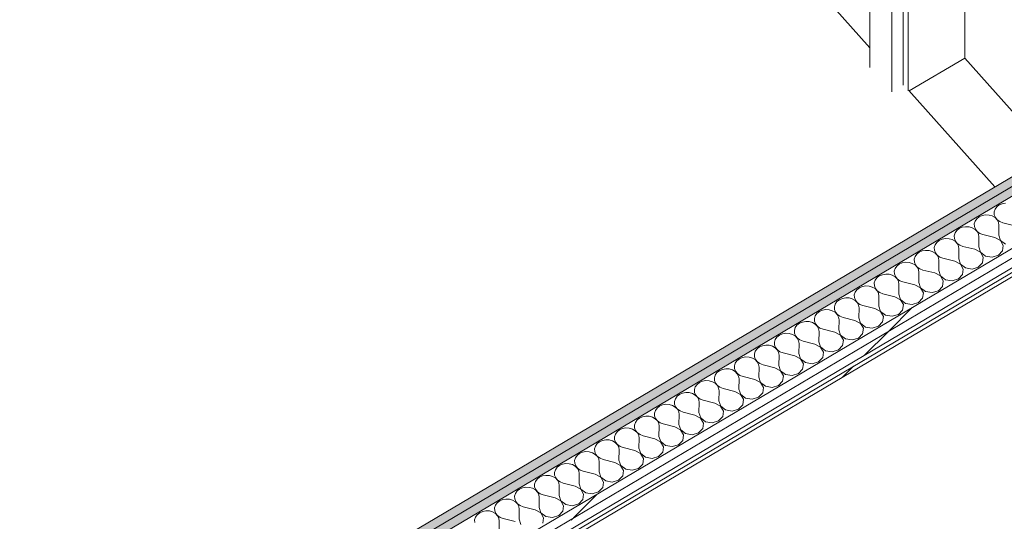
# Model space of a CAD drawing. Header units: millimetres. Extents: x -36631 to 27388, y -24993 to 6945.
# Tile 196 of 256: x 7300 to 8709, y -12687 to -11969. Entities that reach past the tile are written whole.
import ezdxf

# ---------------------------------------------------------------- set-up
doc = ezdxf.new("R2010")
doc.units = ezdxf.units.MM
doc.header["$MEASUREMENT"] = 0
doc.linetypes.add('Wipeout_Contour', pattern=[1000, 0, -1000])
for name, color, linetype in [('Nuevo_08_E_Envans secs', 7, 'Continuous'), ('Nuevo_14_PAV_Paviment_tarkett Safe', 7, 'Continuous'), ('Nuevo_Puertas Archicad', 7, 'Continuous')]:
    doc.layers.add(name, color=color, linetype=linetype)
for name, color, linetype, lineweight in [('Nuevo_08_E_Envans secs_Pluma_Nº__1', 7, 'Continuous', 5), ('Nuevo_08_E_Envans secs_Pluma_Nº__47', 7, 'Continuous', 20), ('Nuevo_14_PAV_Paviment_tarkett Safe_Pluma_Nº__89', 7, 'Continuous', 5), ('Nuevo_Puertas Archicad_Pluma_Nº__1', 7, 'Continuous', 5)]:
    doc.layers.add(name, color=color, linetype=linetype, lineweight=lineweight)
for name, color, linetype, lineweight, true_color in [('Nuevo_08_E_Envans secs_Pluma_Nº__102', 7, 'Continuous', 5, 0xcccccc), ('Nuevo_08_E_Envans secs_Pluma_Nº__171', 171, 'Continuous', 13, 0xaaaaff), ('Nuevo_08_E_Envans secs_Pluma_Nº__177', 7, 'Continuous', 15, 0xf7e046), ('Nuevo_08_E_Envans secs_Pluma_Nº__79', 7, 'Continuous', 5, 0xaaffd5)]:
    doc.layers.add(name, color=color, linetype=linetype, lineweight=lineweight, true_color=true_color)
pattern_1 = [(45, (0, 0), (-183.8478, 183.8478), [195, -65]), (45, (7e-14, 183.85), (-183.8478, 183.8478), [195, -65])]

# ---------------------------------------------------------------- blocks, each defined once
blk = doc.blocks.new('Elem Sección_147_1')
at = {"layer": 'Nuevo_08_E_Envans secs_Pluma_Nº__47', "color": 7, "linetype": 'Continuous', "lineweight": 20}
blk.add_line((7925.9, -11347), (8517, -12009.5), dxfattribs=at)
blk = doc.blocks.new('Elem Sección_289_1')
at = {"layer": 'Nuevo_Puertas Archicad_Pluma_Nº__1', "color": 7, "linetype": 'Continuous', "lineweight": 5}
for p, q in [((8652.7, -11277.6), (8652.7, -12024.3)), ((8517, -11291.7), (8517, -12037.5)), ((8564.5, -12062.8), (8564.5, -11317)), ((8548.2, -12072.4), (8548.2, -11326.6)), ((8572, -12071.2), (8572, -11325.4)), ((8652.7, -12024.3), (8573.4, -12071.2)), ((8775.2, -12161.5), (8652.7, -12024.3))]:
    blk.add_line(p, q, dxfattribs=at)
blk = doc.blocks.new('Elem Sección_304_1')
at = {"layer": 'Nuevo_14_PAV_Paviment_tarkett Safe_Pluma_Nº__89', "color": 7, "linetype": 'Continuous', "lineweight": 5}
blk.add_line((8696, -12208.4), (8572.9, -12070.6), dxfattribs=at)
blk = doc.blocks.new('*X402')
at = {"layer": 'Nuevo_08_E_Envans secs_Pluma_Nº__102', "color": 254, "linetype": 'Continuous', "lineweight": 5, "true_color": 0xcccccc}
for p, q in [((8702.2, -12234.3), (8698.6, -12237.1)), ((8706.5, -12232.5), (8702.2, -12234.3)), ((8711.2, -12231.6), (8706.5, -12232.5)), ((8682.6, -12248.6), (8677.8, -12249.4)), ((8687.5, -12248.8), (8682.6, -12248.6)), ((8696.2, -12240.5), (8695, -12244.4)), ((8695, -12244.4), (8695.1, -12248.3)), ((8695.1, -12248.3), (8696.6, -12252.1)), ((8698.6, -12237.1), (8696.2, -12240.5)), ((8667.6, -12257.5), (8666.4, -12261.3)), ((8666.4, -12261.3), (8666.5, -12265.3)), ((8670, -12254), (8667.6, -12257.5)), ((8673.5, -12251.3), (8670, -12254)), ((8677.8, -12249.4), (8673.5, -12251.3)), ((8692.1, -12250.1), (8687.5, -12248.8)), ((8696.1, -12252.4), (8692.1, -12250.1)), ((8699.1, -12255.5), (8696.1, -12252.4)), ((8696.6, -12252.1), (8699.2, -12255.5)), ((8701, -12259.2), (8699.1, -12255.5)), ((8699.2, -12255.5), (8702.9, -12258.1)), ((8701.6, -12263.1), (8701, -12259.2)), ((8702.9, -12258.1), (8707.4, -12259.7)), ((8724.3, -12264), (8707.4, -12259.7)), ((8639, -12274.4), (8637.8, -12278.3)), ((8641.4, -12271), (8639, -12274.4)), ((8644.9, -12268.2), (8641.4, -12271)), ((8649.2, -12266.3), (8644.9, -12268.2)), ((8654, -12265.5), (8649.2, -12266.3)), ((8658.9, -12265.8), (8654, -12265.5)), ((8663.5, -12267.1), (8658.9, -12265.8)), ((8667.5, -12269.4), (8663.5, -12267.1)), ((8666.5, -12265.3), (8668, -12269.1)), ((8670.5, -12272.5), (8667.5, -12269.4)), ((8668, -12269.1), (8670.6, -12272.4)), ((8672.4, -12276.1), (8670.5, -12272.5)), ((8670.6, -12272.4), (8674.3, -12275)), ((8673, -12280.1), (8672.4, -12276.1)), ((8674.3, -12275), (8678.7, -12276.7)), ((8695.7, -12280.9), (8678.7, -12276.7)), ((8701.4, -12277.5), (8701.6, -12263.1)), ((8612.8, -12287.9), (8610.4, -12291.3)), ((8616.3, -12285.2), (8612.8, -12287.9)), ((8620.6, -12283.3), (8616.3, -12285.2)), ((8625.4, -12282.4), (8620.6, -12283.3)), ((8630.3, -12282.7), (8625.4, -12282.4)), ((8634.9, -12284), (8630.3, -12282.7)), ((8638.9, -12286.3), (8634.9, -12284)), ((8637.8, -12278.3), (8637.9, -12282.2)), ((8637.9, -12282.2), (8639.4, -12286)), ((8641.9, -12289.4), (8638.9, -12286.3)), ((8639.4, -12286), (8642, -12289.3)), ((8643.8, -12293.1), (8641.9, -12289.4)), ((8642, -12289.3), (8645.7, -12291.9)), ((8672.8, -12294.5), (8673, -12280.1)), ((8703.8, -12285.2), (8695.7, -12280.9)), ((8701.4, -12277.5), (8703.9, -12285.1)), ((8707.9, -12292.3), (8703.8, -12285.2)), ((8703.9, -12285.1), (8710.9, -12290.5)), ((8584.2, -12304.9), (8581.8, -12308.3)), ((8587.7, -12302.1), (8584.2, -12304.9)), ((8592, -12300.2), (8587.7, -12302.1)), ((8596.8, -12299.4), (8592, -12300.2)), ((8601.7, -12299.6), (8596.8, -12299.4)), ((8606.3, -12301), (8601.7, -12299.6)), ((8610.2, -12303.3), (8606.3, -12301)), ((8610.4, -12291.3), (8609.2, -12295.2)), ((8609.2, -12295.2), (8609.3, -12299.2)), ((8609.3, -12299.2), (8610.7, -12303)), ((8613.3, -12306.3), (8610.2, -12303.3)), ((8610.7, -12303), (8613.4, -12306.3)), ((8644.4, -12297), (8643.8, -12293.1)), ((8644.2, -12311.4), (8644.4, -12297)), ((8645.7, -12291.9), (8650.1, -12293.6)), ((8667, -12297.8), (8650.1, -12293.6)), ((8675.2, -12302.1), (8667, -12297.8)), ((8672.8, -12294.5), (8675.3, -12302.1)), ((8679.3, -12309.2), (8675.2, -12302.1)), ((8675.3, -12302.1), (8682.3, -12307.5)), ((8700.9, -12306.3), (8706.8, -12300.1)), ((8706.8, -12300.1), (8707.9, -12292.3)), ((8559.1, -12319), (8555.6, -12321.8)), ((8563.4, -12317.2), (8559.1, -12319)), ((8568.2, -12316.3), (8563.4, -12317.2)), ((8573.1, -12316.6), (8568.2, -12316.3)), ((8577.7, -12317.9), (8573.1, -12316.6)), ((8581.6, -12320.2), (8577.7, -12317.9)), ((8581.8, -12308.3), (8580.5, -12312.1)), ((8580.5, -12312.1), (8580.7, -12316.1)), ((8580.7, -12316.1), (8582.1, -12319.9)), ((8615.2, -12310), (8613.3, -12306.3)), ((8613.4, -12306.3), (8617.1, -12308.9)), ((8615.8, -12313.9), (8615.2, -12310)), ((8615.6, -12328.3), (8615.8, -12313.9)), ((8617.1, -12308.9), (8621.5, -12310.6)), ((8638.4, -12314.8), (8621.5, -12310.6)), ((8646.5, -12319.1), (8638.4, -12314.8)), ((8644.2, -12311.4), (8646.7, -12319)), ((8650.7, -12326.2), (8646.5, -12319.1)), ((8646.7, -12319), (8653.7, -12324.4)), ((8672.2, -12323.3), (8678.2, -12317.1)), ((8678.2, -12317.1), (8679.3, -12309.2)), ((8682.3, -12307.5), (8691.8, -12309)), ((8691.8, -12309), (8700.9, -12306.3)), ((8553.1, -12325.2), (8551.9, -12329.1)), ((8551.9, -12329.1), (8552.1, -12333.1)), ((8552.1, -12333.1), (8553.5, -12336.8)), ((8555.6, -12321.8), (8553.1, -12325.2)), ((8584.7, -12323.3), (8581.6, -12320.2)), ((8582.1, -12319.9), (8584.8, -12323.2)), ((8586.6, -12326.9), (8584.7, -12323.3)), ((8584.8, -12323.2), (8588.5, -12325.8)), ((8587.2, -12330.9), (8586.6, -12326.9)), ((8586.9, -12345.3), (8587.2, -12330.9)), ((8588.5, -12325.8), (8592.9, -12327.5)), ((8609.8, -12331.7), (8592.9, -12327.5)), ((8617.9, -12336), (8609.8, -12331.7)), ((8615.6, -12328.3), (8618.1, -12335.9)), ((8649.6, -12334), (8650.7, -12326.2)), ((8653.7, -12324.4), (8663.2, -12326)), ((8663.2, -12326), (8672.2, -12323.3)), ((8524.5, -12342.2), (8523.3, -12346)), ((8523.3, -12346), (8523.5, -12350)), ((8527, -12338.7), (8524.5, -12342.2)), ((8530.5, -12336), (8527, -12338.7)), ((8534.8, -12334.1), (8530.5, -12336)), ((8539.6, -12333.3), (8534.8, -12334.1)), ((8544.5, -12333.5), (8539.6, -12333.3)), ((8549.1, -12334.8), (8544.5, -12333.5)), ((8553, -12337.1), (8549.1, -12334.8)), ((8556.1, -12340.2), (8553, -12337.1)), ((8553.5, -12336.8), (8556.2, -12340.2)), ((8558, -12343.9), (8556.1, -12340.2)), ((8556.2, -12340.2), (8559.9, -12342.8)), ((8558.6, -12347.8), (8558, -12343.9)), ((8559.9, -12342.8), (8564.3, -12344.4)), ((8581.2, -12348.7), (8564.3, -12344.4)), ((8586.9, -12345.3), (8589.4, -12352.9)), ((8622.1, -12343.1), (8617.9, -12336)), ((8618.1, -12335.9), (8625.1, -12341.3)), ((8621, -12350.9), (8622.1, -12343.1)), ((8625.1, -12341.3), (8634.6, -12342.9)), ((8634.6, -12342.9), (8643.6, -12340.2)), ((8643.6, -12340.2), (8649.6, -12334)), ((8495.9, -12359.1), (8494.7, -12363)), ((8498.4, -12355.7), (8495.9, -12359.1)), ((8501.9, -12352.9), (8498.4, -12355.7)), ((8506.2, -12351.1), (8501.9, -12352.9)), ((8511, -12350.2), (8506.2, -12351.1)), ((8515.8, -12350.5), (8511, -12350.2)), ((8520.4, -12351.8), (8515.8, -12350.5)), ((8524.4, -12354.1), (8520.4, -12351.8)), ((8523.5, -12350), (8524.9, -12353.8)), ((8527.5, -12357.2), (8524.4, -12354.1)), ((8524.9, -12353.8), (8527.6, -12357.1)), ((8529.4, -12360.8), (8527.5, -12357.2)), ((8527.6, -12357.1), (8531.3, -12359.7)), ((8530, -12364.8), (8529.4, -12360.8)), ((8531.3, -12359.7), (8535.7, -12361.4)), ((8558.3, -12362.2), (8558.6, -12347.8)), ((8589.3, -12353), (8581.2, -12348.7)), ((8593.5, -12360.1), (8589.3, -12353)), ((8589.4, -12352.9), (8596.5, -12358.3)), ((8592.4, -12367.9), (8593.5, -12360.1)), ((8596.5, -12358.3), (8606, -12359.8)), ((8606, -12359.8), (8615, -12357.1)), ((8615, -12357.1), (8621, -12350.9)), ((8469.8, -12372.6), (8467.3, -12376.1)), ((8473.3, -12369.9), (8469.8, -12372.6)), ((8477.6, -12368), (8473.3, -12369.9)), ((8482.4, -12367.1), (8477.6, -12368)), ((8487.2, -12367.4), (8482.4, -12367.1)), ((8491.8, -12368.7), (8487.2, -12367.4)), ((8495.8, -12371), (8491.8, -12368.7)), ((8494.7, -12363), (8494.9, -12366.9)), ((8494.9, -12366.9), (8496.3, -12370.7)), ((8498.9, -12374.1), (8495.8, -12371)), ((8496.3, -12370.7), (8499, -12374)), ((8500.8, -12377.8), (8498.9, -12374.1)), ((8499, -12374), (8502.7, -12376.6)), ((8529.7, -12379.2), (8530, -12364.8)), ((8552.6, -12365.6), (8535.7, -12361.4)), ((8560.7, -12369.9), (8552.6, -12365.6)), ((8558.3, -12362.2), (8560.8, -12369.8)), ((8564.9, -12377), (8560.7, -12369.9)), ((8560.8, -12369.8), (8567.9, -12375.2)), ((8567.9, -12375.2), (8577.4, -12376.8)), ((8577.4, -12376.8), (8586.4, -12374.1)), ((8586.4, -12374.1), (8592.4, -12367.9)), ((8444.7, -12386.8), (8441.2, -12389.6)), ((8449, -12384.9), (8444.7, -12386.8)), ((8453.8, -12384.1), (8449, -12384.9)), ((8458.6, -12384.3), (8453.8, -12384.1)), ((8463.2, -12385.7), (8458.6, -12384.3)), ((8467.2, -12388), (8463.2, -12385.7)), ((8467.3, -12376.1), (8466.1, -12379.9)), ((8466.1, -12379.9), (8466.3, -12383.9)), ((8466.3, -12383.9), (8467.7, -12387.7)), ((8470.3, -12391.1), (8467.2, -12388)), ((8467.7, -12387.7), (8470.4, -12391)), ((8501.4, -12381.7), (8500.8, -12377.8)), ((8501.1, -12396.1), (8501.4, -12381.7)), ((8502.7, -12376.6), (8507.1, -12378.3)), ((8524, -12382.6), (8507.1, -12378.3)), ((8532.1, -12386.8), (8524, -12382.6)), ((8529.7, -12379.2), (8532.2, -12386.8)), ((8536.3, -12393.9), (8532.1, -12386.8)), ((8532.2, -12386.8), (8539.3, -12392.2)), ((8557.8, -12391), (8563.8, -12384.8)), ((8563.8, -12384.8), (8564.9, -12377)), ((8420.4, -12401.9), (8416.1, -12403.7)), ((8425.2, -12401), (8420.4, -12401.9)), ((8430, -12401.3), (8425.2, -12401)), ((8434.6, -12402.6), (8430, -12401.3)), ((8438.6, -12404.9), (8434.6, -12402.6)), ((8438.7, -12393), (8437.5, -12396.8)), ((8437.5, -12396.8), (8437.6, -12400.8)), ((8437.6, -12400.8), (8439.1, -12404.6)), ((8441.2, -12389.6), (8438.7, -12393)), ((8472.2, -12394.7), (8470.3, -12391.1)), ((8470.4, -12391), (8474.1, -12393.6)), ((8472.8, -12398.7), (8472.2, -12394.7)), ((8472.5, -12413.1), (8472.8, -12398.7)), ((8474.1, -12393.6), (8478.5, -12395.3)), ((8495.4, -12399.5), (8478.5, -12395.3)), ((8503.5, -12403.8), (8495.4, -12399.5)), ((8501.1, -12396.1), (8503.6, -12403.7)), ((8529.2, -12408), (8535.2, -12401.8)), ((8535.2, -12401.8), (8536.3, -12393.9)), ((8539.3, -12392.2), (8548.7, -12393.7)), ((8548.7, -12393.7), (8557.8, -12391)), ((8410.1, -12409.9), (8408.9, -12413.8)), ((8408.9, -12413.8), (8409, -12417.8)), ((8412.6, -12406.5), (8410.1, -12409.9)), ((8416.1, -12403.7), (8412.6, -12406.5)), ((8441.7, -12408), (8438.6, -12404.9)), ((8439.1, -12404.6), (8441.8, -12407.9)), ((8443.6, -12411.7), (8441.7, -12408)), ((8441.8, -12407.9), (8445.5, -12410.5)), ((8444.2, -12415.6), (8443.6, -12411.7)), ((8443.9, -12430), (8444.2, -12415.6)), ((8445.5, -12410.5), (8449.9, -12412.2)), ((8466.8, -12416.4), (8449.9, -12412.2)), ((8474.9, -12420.7), (8466.8, -12416.4)), ((8472.5, -12413.1), (8475, -12420.6)), ((8507.6, -12410.9), (8503.5, -12403.8)), ((8503.6, -12403.7), (8510.7, -12409.1)), ((8506.6, -12418.7), (8507.6, -12410.9)), ((8510.7, -12409.1), (8520.1, -12410.7)), ((8520.1, -12410.7), (8529.2, -12408)), ((8381.5, -12426.9), (8380.3, -12430.7)), ((8380.3, -12430.7), (8380.4, -12434.7)), ((8384, -12423.4), (8381.5, -12426.9)), ((8387.5, -12420.7), (8384, -12423.4)), ((8391.8, -12418.8), (8387.5, -12420.7)), ((8396.5, -12418), (8391.8, -12418.8)), ((8401.4, -12418.2), (8396.5, -12418)), ((8406, -12419.5), (8401.4, -12418.2)), ((8410, -12421.8), (8406, -12419.5)), ((8409, -12417.8), (8410.5, -12421.5)), ((8413.1, -12424.9), (8410, -12421.8)), ((8410.5, -12421.5), (8413.2, -12424.9)), ((8415, -12428.6), (8413.1, -12424.9)), ((8413.2, -12424.9), (8416.9, -12427.5)), ((8415.6, -12432.5), (8415, -12428.6)), ((8416.9, -12427.5), (8421.3, -12429.1)), ((8438.2, -12433.4), (8421.3, -12429.1)), ((8443.9, -12430), (8446.4, -12437.6)), ((8479, -12427.8), (8474.9, -12420.7)), ((8475, -12420.6), (8482.1, -12426)), ((8478, -12435.6), (8479, -12427.8)), ((8482.1, -12426), (8491.5, -12427.6)), ((8491.5, -12427.6), (8500.6, -12424.9)), ((8500.6, -12424.9), (8506.6, -12418.7)), ((8352.9, -12443.8), (8351.7, -12447.7)), ((8355.4, -12440.4), (8352.9, -12443.8)), ((8358.9, -12437.6), (8355.4, -12440.4)), ((8363.2, -12435.8), (8358.9, -12437.6)), ((8367.9, -12434.9), (8363.2, -12435.8)), ((8372.8, -12435.2), (8367.9, -12434.9)), ((8377.4, -12436.5), (8372.8, -12435.2)), ((8381.4, -12438.8), (8377.4, -12436.5)), ((8380.4, -12434.7), (8381.9, -12438.5)), ((8384.4, -12441.9), (8381.4, -12438.8)), ((8381.9, -12438.5), (8384.6, -12441.8)), ((8386.3, -12445.5), (8384.4, -12441.9)), ((8384.6, -12441.8), (8388.3, -12444.4)), ((8387, -12449.5), (8386.3, -12445.5)), ((8388.3, -12444.4), (8392.7, -12446.1)), ((8415.3, -12446.9), (8415.6, -12432.5)), ((8446.3, -12437.7), (8438.2, -12433.4)), ((8450.4, -12444.8), (8446.3, -12437.7)), ((8446.4, -12437.6), (8453.5, -12443)), ((8449.4, -12452.6), (8450.4, -12444.8)), ((8453.5, -12443), (8462.9, -12444.6)), ((8462.9, -12444.6), (8472, -12441.8)), ((8472, -12441.8), (8478, -12435.6)), ((8326.7, -12457.3), (8324.3, -12460.8)), ((8330.3, -12454.6), (8326.7, -12457.3)), ((8334.6, -12452.7), (8330.3, -12454.6)), ((8339.3, -12451.9), (8334.6, -12452.7)), ((8344.2, -12452.1), (8339.3, -12451.9)), ((8348.8, -12453.4), (8344.2, -12452.1)), ((8352.8, -12455.7), (8348.8, -12453.4)), ((8351.7, -12447.7), (8351.8, -12451.6)), ((8351.8, -12451.6), (8353.3, -12455.4)), ((8355.8, -12458.8), (8352.8, -12455.7)), ((8353.3, -12455.4), (8356, -12458.8)), ((8357.7, -12462.5), (8355.8, -12458.8)), ((8356, -12458.8), (8359.6, -12461.4)), ((8386.7, -12463.9), (8387, -12449.5)), ((8409.6, -12450.3), (8392.7, -12446.1)), ((8417.7, -12454.6), (8409.6, -12450.3)), ((8415.3, -12446.9), (8417.8, -12454.5)), ((8421.8, -12461.7), (8417.7, -12454.6)), ((8417.8, -12454.5), (8424.8, -12459.9)), ((8424.8, -12459.9), (8434.3, -12461.5)), ((8434.3, -12461.5), (8443.4, -12458.8)), ((8443.4, -12458.8), (8449.4, -12452.6)), ((8301.6, -12471.5), (8298.1, -12474.3)), ((8306, -12469.6), (8301.6, -12471.5)), ((8310.7, -12468.8), (8306, -12469.6)), ((8315.6, -12469), (8310.7, -12468.8)), ((8320.2, -12470.4), (8315.6, -12469)), ((8324.2, -12472.7), (8320.2, -12470.4)), ((8324.3, -12460.8), (8323.1, -12464.6)), ((8323.1, -12464.6), (8323.2, -12468.6)), ((8323.2, -12468.6), (8324.7, -12472.4)), ((8327.2, -12475.8), (8324.2, -12472.7)), ((8324.7, -12472.4), (8327.3, -12475.7)), ((8358.3, -12466.4), (8357.7, -12462.5)), ((8358.1, -12480.8), (8358.3, -12466.4)), ((8359.6, -12461.4), (8364.1, -12463)), ((8381, -12467.3), (8364.1, -12463)), ((8389.1, -12471.5), (8381, -12467.3)), ((8386.7, -12463.9), (8389.2, -12471.5)), ((8393.2, -12478.7), (8389.1, -12471.5)), ((8389.2, -12471.5), (8396.2, -12476.9)), ((8414.8, -12475.7), (8420.7, -12469.5)), ((8420.7, -12469.5), (8421.8, -12461.7)), ((8277.3, -12486.6), (8273, -12488.5)), ((8282.1, -12485.7), (8277.3, -12486.6)), ((8287, -12486), (8282.1, -12485.7)), ((8291.6, -12487.3), (8287, -12486)), ((8295.6, -12489.6), (8291.6, -12487.3)), ((8295.7, -12477.7), (8294.5, -12481.6)), ((8294.5, -12481.6), (8294.6, -12485.5)), ((8294.6, -12485.5), (8296.1, -12489.3)), ((8298.1, -12474.3), (8295.7, -12477.7)), ((8329.1, -12479.4), (8327.2, -12475.8)), ((8327.3, -12475.7), (8331, -12478.3)), ((8329.7, -12483.4), (8329.1, -12479.4)), ((8329.5, -12497.8), (8329.7, -12483.4)), ((8331, -12478.3), (8335.5, -12480)), ((8352.4, -12484.2), (8335.5, -12480)), ((8360.5, -12488.5), (8352.4, -12484.2)), ((8358.1, -12480.8), (8360.6, -12488.4)), ((8386.2, -12492.7), (8392.1, -12486.5)), ((8392.1, -12486.5), (8393.2, -12478.7)), ((8396.2, -12476.9), (8405.7, -12478.4)), ((8405.7, -12478.4), (8414.8, -12475.7)), ((8267.1, -12494.6), (8265.9, -12498.5)), ((8265.9, -12498.5), (8266, -12502.5)), ((8269.5, -12491.2), (8267.1, -12494.6)), ((8273, -12488.5), (8269.5, -12491.2)), ((8298.6, -12492.7), (8295.6, -12489.6)), ((8296.1, -12489.3), (8298.7, -12492.6)), ((8300.5, -12496.4), (8298.6, -12492.7)), ((8298.7, -12492.6), (8302.4, -12495.2)), ((8301.1, -12500.3), (8300.5, -12496.4)), ((8300.9, -12514.7), (8301.1, -12500.3)), ((8302.4, -12495.2), (8306.9, -12496.9)), ((8323.8, -12501.1), (8306.9, -12496.9)), ((8331.9, -12505.4), (8323.8, -12501.1)), ((8329.5, -12497.8), (8332, -12505.4)), ((8364.6, -12495.6), (8360.5, -12488.5)), ((8360.6, -12488.4), (8367.6, -12493.8)), ((8363.5, -12503.4), (8364.6, -12495.6)), ((8367.6, -12493.8), (8377.1, -12495.4)), ((8377.1, -12495.4), (8386.2, -12492.7)), ((8238.5, -12511.6), (8237.3, -12515.4)), ((8237.3, -12515.4), (8237.4, -12519.4)), ((8240.9, -12508.2), (8238.5, -12511.6)), ((8244.4, -12505.4), (8240.9, -12508.2)), ((8248.7, -12503.5), (8244.4, -12505.4)), ((8253.5, -12502.7), (8248.7, -12503.5)), ((8258.4, -12502.9), (8253.5, -12502.7)), ((8263, -12504.3), (8258.4, -12502.9)), ((8267, -12506.5), (8263, -12504.3)), ((8266, -12502.5), (8267.5, -12506.3)), ((8270, -12509.6), (8267, -12506.5)), ((8267.5, -12506.3), (8270.1, -12509.6)), ((8271.9, -12513.3), (8270, -12509.6)), ((8270.1, -12509.6), (8273.8, -12512.2)), ((8272.5, -12517.2), (8271.9, -12513.3)), ((8273.8, -12512.2), (8278.2, -12513.9)), ((8295.1, -12518.1), (8278.2, -12513.9)), ((8300.9, -12514.7), (8303.4, -12522.3)), ((8336, -12512.5), (8331.9, -12505.4)), ((8332, -12505.4), (8339, -12510.7)), ((8334.9, -12520.4), (8336, -12512.5)), ((8339, -12510.7), (8348.5, -12512.3)), ((8348.5, -12512.3), (8357.6, -12509.6)), ((8357.6, -12509.6), (8363.5, -12503.4)), ((8209.9, -12528.5), (8208.7, -12532.4)), ((8212.3, -12525.1), (8209.9, -12528.5)), ((8215.8, -12522.3), (8212.3, -12525.1)), ((8220.1, -12520.5), (8215.8, -12522.3)), ((8224.9, -12519.6), (8220.1, -12520.5)), ((8229.8, -12519.9), (8224.9, -12519.6)), ((8234.4, -12521.2), (8229.8, -12519.9)), ((8238.4, -12523.5), (8234.4, -12521.2)), ((8237.4, -12519.4), (8238.9, -12523.2)), ((8241.4, -12526.6), (8238.4, -12523.5)), ((8238.9, -12523.2), (8241.5, -12526.5)), ((8243.3, -12530.2), (8241.4, -12526.6)), ((8241.5, -12526.5), (8245.2, -12529.1)), ((8243.9, -12534.2), (8243.3, -12530.2)), ((8245.2, -12529.1), (8249.6, -12530.8)), ((8272.3, -12531.6), (8272.5, -12517.2)), ((8303.3, -12522.4), (8295.1, -12518.1)), ((8307.4, -12529.5), (8303.3, -12522.4)), ((8303.4, -12522.3), (8310.4, -12527.7)), ((8306.3, -12537.3), (8307.4, -12529.5)), ((8310.4, -12527.7), (8319.9, -12529.3)), ((8319.9, -12529.3), (8329, -12526.5)), ((8329, -12526.5), (8334.9, -12520.4)), ((8183.7, -12542), (8181.3, -12545.5)), ((8187.2, -12539.3), (8183.7, -12542)), ((8191.5, -12537.4), (8187.2, -12539.3)), ((8196.3, -12536.6), (8191.5, -12537.4)), ((8201.2, -12536.8), (8196.3, -12536.6)), ((8205.8, -12538.1), (8201.2, -12536.8)), ((8209.7, -12540.4), (8205.8, -12538.1)), ((8208.7, -12532.4), (8208.8, -12536.3)), ((8208.8, -12536.3), (8210.2, -12540.1)), ((8212.8, -12543.5), (8209.7, -12540.4)), ((8210.2, -12540.1), (8212.9, -12543.5)), ((8214.7, -12547.2), (8212.8, -12543.5)), ((8212.9, -12543.5), (8216.6, -12546.1)), ((8243.7, -12548.6), (8243.9, -12534.2)), ((8266.5, -12535), (8249.6, -12530.8)), ((8274.7, -12539.3), (8266.5, -12535)), ((8272.3, -12531.6), (8274.8, -12539.2)), ((8278.8, -12546.4), (8274.7, -12539.3)), ((8274.8, -12539.2), (8281.8, -12544.6)), ((8291.3, -12546.2), (8300.4, -12543.5)), ((8300.4, -12543.5), (8306.3, -12537.3)), ((8158.6, -12556.2), (8155.1, -12559)), ((8162.9, -12554.3), (8158.6, -12556.2)), ((8167.7, -12553.5), (8162.9, -12554.3)), ((8172.6, -12553.8), (8167.7, -12553.5)), ((8177.2, -12555.1), (8172.6, -12553.8)), ((8181.1, -12557.4), (8177.2, -12555.1)), ((8181.3, -12545.5), (8180, -12549.3)), ((8180, -12549.3), (8180.2, -12553.3)), ((8180.2, -12553.3), (8181.6, -12557.1)), ((8184.2, -12560.5), (8181.1, -12557.4)), ((8181.6, -12557.1), (8184.3, -12560.4)), ((8215.3, -12551.1), (8214.7, -12547.2)), ((8215, -12565.5), (8215.3, -12551.1)), ((8216.6, -12546.1), (8221, -12547.7)), ((8237.9, -12552), (8221, -12547.7)), ((8246, -12556.2), (8237.9, -12552)), ((8243.7, -12548.6), (8246.2, -12556.2)), ((8250.2, -12563.4), (8246, -12556.2)), ((8246.2, -12556.2), (8253.2, -12561.6)), ((8271.7, -12560.4), (8277.7, -12554.2)), ((8277.7, -12554.2), (8278.8, -12546.4)), ((8281.8, -12544.6), (8291.3, -12546.2)), ((8134.3, -12571.3), (8130, -12573.2)), ((8139.1, -12570.4), (8134.3, -12571.3)), ((8143.9, -12570.7), (8139.1, -12570.4)), ((8148.5, -12572), (8143.9, -12570.7)), ((8152.5, -12574.3), (8148.5, -12572)), ((8152.6, -12562.4), (8151.4, -12566.3)), ((8151.4, -12566.3), (8151.6, -12570.2)), ((8151.6, -12570.2), (8153, -12574)), ((8155.1, -12559), (8152.6, -12562.4)), ((8186.1, -12564.1), (8184.2, -12560.5)), ((8184.3, -12560.4), (8188, -12563)), ((8186.7, -12568.1), (8186.1, -12564.1)), ((8186.4, -12582.5), (8186.7, -12568.1)), ((8188, -12563), (8192.4, -12564.7)), ((8209.3, -12568.9), (8192.4, -12564.7)), ((8217.4, -12573.2), (8209.3, -12568.9)), ((8215, -12565.5), (8217.6, -12573.1)), ((8243.1, -12577.4), (8249.1, -12571.2)), ((8249.1, -12571.2), (8250.2, -12563.4)), ((8253.2, -12561.6), (8262.7, -12563.1)), ((8262.7, -12563.1), (8271.7, -12560.4)), ((8124, -12579.4), (8122.8, -12583.2)), ((8122.8, -12583.2), (8123, -12587.2)), ((8126.5, -12575.9), (8124, -12579.4)), ((8130, -12573.2), (8126.5, -12575.9)), ((8155.6, -12577.4), (8152.5, -12574.3)), ((8153, -12574), (8155.7, -12577.3)), ((8157.5, -12581.1), (8155.6, -12577.4)), ((8155.7, -12577.3), (8159.4, -12579.9)), ((8158.1, -12585), (8157.5, -12581.1)), ((8157.8, -12599.4), (8158.1, -12585)), ((8159.4, -12579.9), (8163.8, -12581.6)), ((8180.7, -12585.9), (8163.8, -12581.6)), ((8188.8, -12590.1), (8180.7, -12585.9)), ((8186.4, -12582.5), (8188.9, -12590.1)), ((8221.6, -12580.3), (8217.4, -12573.2)), ((8217.6, -12573.1), (8224.6, -12578.5)), ((8220.5, -12588.1), (8221.6, -12580.3)), ((8224.6, -12578.5), (8234.1, -12580.1)), ((8234.1, -12580.1), (8243.1, -12577.4)), ((8095.4, -12596.3), (8094.2, -12600.1)), ((8094.2, -12600.1), (8094.4, -12604.1)), ((8097.9, -12592.9), (8095.4, -12596.3)), ((8101.4, -12590.1), (8097.9, -12592.9)), ((8105.7, -12588.2), (8101.4, -12590.1)), ((8110.5, -12587.4), (8105.7, -12588.2)), ((8115.3, -12587.6), (8110.5, -12587.4)), ((8119.9, -12589), (8115.3, -12587.6)), ((8123.9, -12591.3), (8119.9, -12589)), ((8123, -12587.2), (8124.4, -12591)), ((8127, -12594.4), (8123.9, -12591.3)), ((8124.4, -12591), (8127.1, -12594.3)), ((8128.9, -12598), (8127, -12594.4)), ((8127.1, -12594.3), (8130.8, -12596.9)), ((8129.5, -12602), (8128.9, -12598)), ((8130.8, -12596.9), (8135.2, -12598.6)), ((8152.1, -12602.8), (8135.2, -12598.6)), ((8157.8, -12599.4), (8160.3, -12607)), ((8193, -12597.2), (8188.8, -12590.1)), ((8188.9, -12590.1), (8196, -12595.5)), ((8191.9, -12605.1), (8193, -12597.2)), ((8196, -12595.5), (8205.5, -12597)), ((8205.5, -12597), (8214.5, -12594.3)), ((8214.5, -12594.3), (8220.5, -12588.1)), ((8066.8, -12613.2), (8065.6, -12617.1)), ((8069.3, -12609.8), (8066.8, -12613.2)), ((8072.8, -12607), (8069.3, -12609.8)), ((8077.1, -12605.2), (8072.8, -12607)), ((8081.9, -12604.3), (8077.1, -12605.2)), ((8086.7, -12604.6), (8081.9, -12604.3)), ((8091.3, -12605.9), (8086.7, -12604.6)), ((8095.3, -12608.2), (8091.3, -12605.9)), ((8094.4, -12604.1), (8095.8, -12607.9)), ((8098.4, -12611.3), (8095.3, -12608.2)), ((8095.8, -12607.9), (8098.5, -12611.2)), ((8100.3, -12615), (8098.4, -12611.3)), ((8098.5, -12611.2), (8102.2, -12613.8)), ((8100.9, -12618.9), (8100.3, -12615)), ((8102.2, -12613.8), (8106.6, -12615.5)), ((8129.2, -12616.3), (8129.5, -12602)), ((8160.2, -12607.1), (8152.1, -12602.8)), ((8164.4, -12614.2), (8160.2, -12607.1)), ((8160.3, -12607), (8167.4, -12612.4)), ((8163.3, -12622), (8164.4, -12614.2)), ((8167.4, -12612.4), (8176.8, -12614)), ((8176.8, -12614), (8185.9, -12611.3)), ((8185.9, -12611.3), (8191.9, -12605.1)), ((8040.7, -12626.7), (8038.2, -12630.2)), ((8044.2, -12624), (8040.7, -12626.7)), ((8048.5, -12622.1), (8044.2, -12624)), ((8053.3, -12621.3), (8048.5, -12622.1)), ((8058.1, -12621.5), (8053.3, -12621.3)), ((8062.7, -12622.8), (8058.1, -12621.5)), ((8066.7, -12625.1), (8062.7, -12622.8)), ((8065.6, -12617.1), (8065.7, -12621.1)), ((8065.7, -12621.1), (8067.2, -12624.8)), ((8069.8, -12628.2), (8066.7, -12625.1)), ((8067.2, -12624.8), (8069.9, -12628.2)), ((8071.7, -12631.9), (8069.8, -12628.2)), ((8069.9, -12628.2), (8073.6, -12630.8)), ((8100.6, -12633.3), (8100.9, -12618.9)), ((8123.5, -12619.7), (8106.6, -12615.5)), ((8131.6, -12624), (8123.5, -12619.7)), ((8129.2, -12616.3), (8131.7, -12623.9)), ((8135.8, -12631.1), (8131.6, -12624)), ((8131.7, -12623.9), (8138.8, -12629.3)), ((8148.2, -12630.9), (8157.3, -12628.2)), ((8157.3, -12628.2), (8163.3, -12622)), ((8015.6, -12640.9), (8012.1, -12643.7)), ((8019.9, -12639.1), (8015.6, -12640.9)), ((8024.6, -12638.2), (8019.9, -12639.1)), ((8029.5, -12638.5), (8024.6, -12638.2)), ((8034.1, -12639.8), (8029.5, -12638.5)), ((8038.1, -12642.1), (8034.1, -12639.8)), ((8038.2, -12630.2), (8037, -12634)), ((8037, -12634), (8037.1, -12638)), ((8037.1, -12638), (8038.6, -12641.8)), ((8041.2, -12645.2), (8038.1, -12642.1)), ((8038.6, -12641.8), (8041.3, -12645.1)), ((8072.3, -12635.8), (8071.7, -12631.9)), ((8072, -12650.2), (8072.3, -12635.8)), ((8073.6, -12630.8), (8078, -12632.4)), ((8094.9, -12636.7), (8078, -12632.4)), ((8103, -12641), (8094.9, -12636.7)), ((8100.6, -12633.3), (8103.1, -12640.9)), ((8107.1, -12648.1), (8103, -12641)), ((8103.1, -12640.9), (8110.2, -12646.3)), ((8128.7, -12645.1), (8134.7, -12638.9)), ((8134.7, -12638.9), (8135.8, -12631.1)), ((8138.8, -12629.3), (8148.2, -12630.9)), ((7991.3, -12656), (7987, -12657.9)), ((7996, -12655.2), (7991.3, -12656)), ((8000.9, -12655.4), (7996, -12655.2)), ((8005.5, -12656.7), (8000.9, -12655.4)), ((8009.5, -12659), (8005.5, -12656.7)), ((8009.6, -12647.1), (8008.4, -12651)), ((8008.4, -12651), (8008.5, -12654.9)), ((8008.5, -12654.9), (8010, -12658.7)), ((8012.1, -12643.7), (8009.6, -12647.1)), ((8043.1, -12648.8), (8041.2, -12645.2)), ((8041.3, -12645.1), (8045, -12647.7)), ((8043.7, -12652.8), (8043.1, -12648.8)), ((8043.4, -12667.2), (8043.7, -12652.8)), ((8045, -12647.7), (8049.4, -12649.4)), ((8066.3, -12653.6), (8049.4, -12649.4)), ((8074.4, -12657.9), (8066.3, -12653.6)), ((8072, -12650.2), (8074.5, -12657.8)), ((8100.1, -12662.1), (8106.1, -12655.9)), ((8106.1, -12655.9), (8107.1, -12648.1)), ((8110.2, -12646.3), (8119.6, -12647.9)), ((8119.6, -12647.9), (8128.7, -12645.1)), ((7981, -12664.1), (7979.8, -12667.9)), ((7979.8, -12667.9), (7979.9, -12671.9)), ((7983.5, -12660.6), (7981, -12664.1)), ((7987, -12657.9), (7983.5, -12660.6)), ((8012.6, -12662.1), (8009.5, -12659)), ((8010, -12658.7), (8012.7, -12662)), ((8014.5, -12665.8), (8012.6, -12662.1)), ((8012.7, -12662), (8016.4, -12664.6)), ((8015.1, -12669.7), (8014.5, -12665.8)), ((8014.8, -12684.1), (8015.1, -12669.7)), ((8016.4, -12664.6), (8020.8, -12666.3)), ((8037.7, -12670.6), (8020.8, -12666.3)), ((8045.8, -12674.8), (8037.7, -12670.6)), ((8043.4, -12667.2), (8045.9, -12674.8)), ((8078.5, -12665), (8074.4, -12657.9)), ((8074.5, -12657.8), (8081.6, -12663.2)), ((8077.5, -12672.8), (8078.5, -12665)), ((8081.6, -12663.2), (8091, -12664.8)), ((8091, -12664.8), (8100.1, -12662.1)), ((7952.4, -12681), (7951.2, -12684.8)), ((7951.2, -12684.8), (7951.3, -12688.8)), ((7954.8, -12677.6), (7952.4, -12681)), ((7958.4, -12674.8), (7954.8, -12677.6)), ((7962.7, -12672.9), (7958.4, -12674.8)), ((7967.4, -12672.1), (7962.7, -12672.9)), ((7972.3, -12672.3), (7967.4, -12672.1)), ((7976.9, -12673.7), (7972.3, -12672.3)), ((7980.9, -12676), (7976.9, -12673.7)), ((7979.9, -12671.9), (7981.4, -12675.7)), ((7983.9, -12679.1), (7980.9, -12676)), ((7981.4, -12675.7), (7984.1, -12679)), ((7985.8, -12682.7), (7983.9, -12679.1)), ((7984.1, -12679), (7987.7, -12681.6)), ((7986.4, -12686.7), (7985.8, -12682.7)), ((7987.7, -12681.6), (7992.2, -12683.3)), ((8009.1, -12687.5), (7992.2, -12683.3)), ((8014.8, -12684.1), (8017.3, -12691.7)), ((8049.9, -12681.9), (8045.8, -12674.8)), ((8045.9, -12674.8), (8052.9, -12680.2)), ((8048.9, -12689.8), (8049.9, -12681.9)), ((8052.9, -12680.2), (8062.4, -12681.7)), ((8062.4, -12681.7), (8071.5, -12679)), ((8071.5, -12679), (8077.5, -12672.8)), ((7986.2, -12701.1), (7986.4, -12686.7))]:
    blk.add_line(p, q, dxfattribs=at)
blk = doc.blocks.new('Elem Sección_315_1')
at = {"layer": 'Nuevo_08_E_Envans secs_Pluma_Nº__79', "linetype": 'Continuous', "lineweight": 5, "true_color": 0xaaffd5}
for points in [[(7293.7, -13038.9), (7301.8, -13047.9), (9092.3, -11987.6), (9084.1, -11978.6)], [(9100.4, -11996.7), (9092.3, -11987.6), (7301.8, -13047.9), (7290.7, -13054.5), (7298.8, -13063.6)]]:
    blk.add_hatch(color=121, dxfattribs=at).paths.add_polyline_path(points)
at = {"layer": 'Nuevo_08_E_Envans secs', "lineweight": 0}
blk.add_blockref('*X402', (0, 0), dxfattribs=at)
at = {"color": 254, "linetype": 'Wipeout_Contour', "lineweight": 0, "ltscale": 60375.093498}
blk.add_wipeout([(7350.6, -13121.6), (7358.7, -13130.7), (9160.3, -12063.8), (9152.2, -12054.7)], dxfattribs=at).dxf.layer = 'Nuevo_08_E_Envans secs'
at = {"layer": 'Nuevo_08_E_Envans secs_Pluma_Nº__177', "linetype": 'Continuous', "lineweight": 15, "true_color": 0xf7e046}
h = blk.add_hatch(dxfattribs=at)
h.set_pattern_fill('Panellat_HPL_0001', color=53, style=0, pattern_type=2)
h.set_pattern_definition(pattern_1)
h.paths.add_polyline_path([(7350.6, -13121.6), (7358.7, -13130.7), (9160.3, -12063.8), (9152.2, -12054.7)])
at = {"color": 254, "linetype": 'Wipeout_Contour', "lineweight": 0, "ltscale": 60327.040002}
blk.add_wipeout([(7342.5, -13112.5), (7350.6, -13121.6), (9152.2, -12054.7), (9144.1, -12045.6)], dxfattribs=at).dxf.layer = 'Nuevo_08_E_Envans secs'
at = {"layer": 'Nuevo_08_E_Envans secs_Pluma_Nº__177', "linetype": 'Continuous', "lineweight": 15, "true_color": 0xf7e046}
h = blk.add_hatch(dxfattribs=at)
h.set_pattern_fill('Panellat_HPL_0001', color=53, style=0, pattern_type=2)
h.set_pattern_definition(pattern_1)
h.paths.add_polyline_path([(7342.5, -13112.5), (7350.6, -13121.6), (9152.2, -12054.7), (9144.1, -12045.6)])
at = {"color": 254, "linetype": 'Wipeout_Contour', "lineweight": 0, "ltscale": 60432.388721}
blk.add_wipeout([(9164, -12068), (7362.5, -13134.9), (7366.2, -13139.1), (9167.8, -12072.2)], dxfattribs=at).dxf.layer = 'Nuevo_08_E_Envans secs'
at = {"layer": 'Nuevo_08_E_Envans secs_Pluma_Nº__171', "linetype": 'Continuous', "lineweight": 13, "true_color": 0xaaaaff}
h = blk.add_hatch(dxfattribs=at)
h.set_pattern_fill('Panellat_HPL_0001', color=161, style=0, pattern_type=2)
h.set_pattern_definition(pattern_1)
h.paths.add_polyline_path([(9164, -12068), (7362.5, -13134.9), (7366.2, -13139.1), (9167.8, -12072.2)])
at = {"layer": 'Nuevo_08_E_Envans secs_Pluma_Nº__1', "color": 7, "linetype": 'Continuous', "lineweight": 5}
for p, q in [((9084, -11978.6), (7304.9, -13032.2)), ((9092.3, -11987.6), (7301.8, -13047.9)), ((9100.4, -11996.7), (7298.8, -13063.6)), ((9144.1, -12045.6), (7342.5, -13112.5)), ((9152.2, -12054.7), (7350.6, -13121.6)), ((9160.3, -12063.8), (7358.7, -13130.7)), ((9164, -12068), (7362.5, -13134.9)), ((9167.8, -12072.2), (7366.2, -13139.1))]:
    blk.add_line(p, q, dxfattribs=at)

msp = doc.modelspace()

# ---------------------------------------------------------------- block references
at = {"layer": 'Nuevo_08_E_Envans secs', "lineweight": 0}
msp.add_blockref('Elem Sección_147_1', (0, 0), dxfattribs=at)

# ---------------------------------------------------------------- next in the draw order: block references
at = {"layer": 'Nuevo_14_PAV_Paviment_tarkett Safe', "lineweight": 0}
msp.add_blockref('Elem Sección_304_1', (0, 0), dxfattribs=at)
at = {"layer": 'Nuevo_Puertas Archicad', "lineweight": 0}
msp.add_blockref('Elem Sección_289_1', (0, 0), dxfattribs=at)

# ---------------------------------------------------------------- next in the draw order: block references
at = {"layer": 'Nuevo_08_E_Envans secs', "lineweight": 0}
msp.add_blockref('Elem Sección_315_1', (0, 0), dxfattribs=at)

doc.saveas('drawing.dxf')
